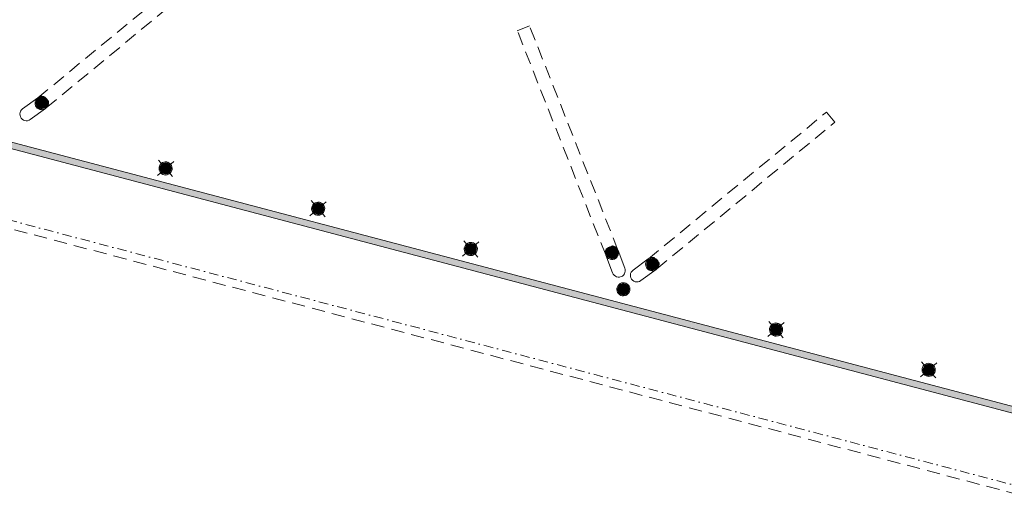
# Model space of a CAD drawing. Header units: millimetres. Extents: x -176817 to 18864955, y -12996033 to 201123.
# Tile 3 of 256: x 42615 to 61328, y -3033 to 6195. Entities that reach past the tile are written whole.
import ezdxf

# ---------------------------------------------------------------- set-up
doc = ezdxf.new("R2010")
doc.units = ezdxf.units.MM
doc.header["$MEASUREMENT"] = 0
for name, pattern in [('Kropki i Kreski', [360, 180, -90, 0, -90]), ('Przerywana', [240, 120, -120]), ('Przerywana długa', [390, 250, -140])]:
    doc.linetypes.add(name, pattern=pattern)
for name, color, linetype in [('822-IST-Brama zachodnia belki', 7, 'Continuous'), ('822-IST-Brama zachodnia słupy', 7, 'Continuous'), ('822-IST-Brama zachodnia ściany', 7, 'Continuous')]:
    doc.layers.add(name, color=color, linetype=linetype)

# ---------------------------------------------------------------- blocks, each defined once
blk = doc.blocks.new('Ściana_22_2', base_point=(33742, 6166))
at = {"layer": '822-IST-Brama zachodnia ściany', "linetype": 'Continuous', "lineweight": 0, "true_color": 0x666666}
blk.add_hatch(color=251, dxfattribs=at).paths.add_polyline_path([(33711, 6050), (62664, -1590), (62694, -1474), (33742, 6166)])
at = {"layer": '822-IST-Brama zachodnia ściany', "color": 254, "linetype": 'Continuous', "lineweight": 0, "true_color": 0xcccccc, "flags": 128}
for points in [[(33742, 6166), (33711, 6050)], [(33711, 6050), (62664, -1590)], [(62694, -1474), (33742, 6166)], [(62664, -1590), (62694, -1474)]]:
    blk.add_lwpolyline(points, dxfattribs=at)
blk = doc.blocks.new('Słup_80_2', base_point=(53998, 1429))
at = {"layer": '822-IST-Brama zachodnia słupy', "linetype": 'Continuous', "lineweight": 0, "true_color": 0x666666}
h = blk.add_hatch(color=251, dxfattribs=at)
h.paths.add_polyline_path([(53755, 1719), (53768, 1694), (53786, 1672), (53808, 1655), (53834, 1644), (53861, 1638), (53889, 1639), (53916, 1646), (53941, 1659), (53962, 1677), (53979, 1699), (53991, 1725), (53996, 1752), (53996, 1780), (53989, 1807), (53976, 1832), (53958, 1854), (53936, 1870), (53910, 1882), (53883, 1887), (53855, 1887), (53828, 1880), (53803, 1867), (53781, 1849), (53764, 1827), (53753, 1801), (53747, 1774), (53748, 1746)])
h.paths.add_polyline_path([(53774, 1726), (53767, 1752), (53768, 1780), (53776, 1806), (53791, 1829), (53810, 1848), (53835, 1861), (53861, 1867), (53889, 1867), (53915, 1859), (53938, 1844), (53957, 1824), (53970, 1800), (53976, 1773), (53975, 1746), (53968, 1720), (53953, 1696), (53933, 1678), (53909, 1665), (53882, 1658), (53855, 1659), (53829, 1667), (53805, 1682), (53787, 1702)], flags=0)
blk.add_hatch(color=251, dxfattribs=at).paths.add_polyline_path([(53774, 1726), (53787, 1702), (53805, 1682), (53829, 1667), (53855, 1659), (53882, 1658), (53909, 1665), (53933, 1678), (53953, 1696), (53968, 1720), (53975, 1746), (53976, 1773), (53970, 1800), (53957, 1824), (53938, 1844), (53915, 1859), (53889, 1867), (53861, 1867), (53835, 1861), (53810, 1848), (53791, 1829), (53776, 1806), (53768, 1780), (53767, 1752)])
at = {"layer": '822-IST-Brama zachodnia słupy', "color": 254, "linetype": 'Przerywana', "lineweight": 0, "true_color": 0xcccccc, "flags": 128}
for points in [[(53752, 1727), (53745, 1754), (53744, 1782), (53750, 1810), (53761, 1835), (53778, 1858), (53799, 1876), (53824, 1889), (53851, 1895), (53879, 1896), (53907, 1891), (53932, 1879), (53955, 1862), (53973, 1841), (53985, 1816), (53992, 1789), (53993, 1761), (53988, 1733), (53976, 1708), (53959, 1685), (53938, 1667), (53913, 1655), (53886, 1648), (53858, 1647), (53830, 1652), (53805, 1664), (53782, 1681), (53764, 1702)], [(53967, 1809), (53973, 1782), (53972, 1755), (53964, 1728), (53950, 1705), (53930, 1686), (53906, 1673), (53879, 1667), (53852, 1668), (53825, 1676), (53802, 1690), (53783, 1710), (53771, 1733), (53770, 1734), (53764, 1761), (53765, 1788), (53773, 1815), (53787, 1838), (53807, 1857), (53831, 1870), (53858, 1876), (53885, 1875), (53912, 1867), (53935, 1853), (53954, 1833), (53966, 1810)]]:
    blk.add_lwpolyline(points, close=True, dxfattribs=at)
at = {"layer": '822-IST-Brama zachodnia słupy', "color": 254, "linetype": 'Continuous', "lineweight": 0, "true_color": 0xcccccc, "flags": 128}
for points in [[(53748, 1746), (53755, 1719), (53768, 1694), (53786, 1672), (53808, 1655), (53834, 1644), (53861, 1638), (53889, 1639), (53916, 1646), (53941, 1659), (53962, 1677), (53979, 1699), (53991, 1725), (53996, 1752), (53996, 1780), (53989, 1807), (53976, 1832), (53958, 1854), (53936, 1870), (53910, 1882), (53883, 1887), (53855, 1887), (53828, 1880), (53803, 1867), (53781, 1849), (53764, 1827), (53753, 1801), (53747, 1774)], [(53767, 1752), (53774, 1726), (53787, 1702), (53805, 1682), (53829, 1667), (53855, 1659), (53882, 1658), (53909, 1665), (53933, 1678), (53953, 1696), (53968, 1720), (53975, 1746), (53976, 1773), (53970, 1800), (53957, 1824), (53938, 1844), (53915, 1859), (53889, 1867), (53861, 1867), (53835, 1861), (53810, 1848), (53791, 1829), (53776, 1806), (53768, 1780)]]:
    blk.add_lwpolyline(points, close=True, dxfattribs=at)
at = {"layer": '822-IST-Brama zachodnia słupy', "color": 254, "linetype": 'Przerywana', "lineweight": 0, "true_color": 0xcccccc, "flags": 128}
for points in [[(53832, 1867), (53858, 1874), (53859, 1874)], [(53859, 1874), (53886, 1873)], [(53886, 1873), (53887, 1873), (53913, 1865)], [(53752, 1727), (53755, 1719)], [(53765, 1758), (53765, 1767), (53766, 1786)], [(53765, 1758), (53771, 1733)], [(53766, 1786), (53772, 1805), (53774, 1812)], [(53771, 1733), (53966, 1810)], [(53774, 1812), (53786, 1833), (53788, 1836)], [(53788, 1836), (53807, 1853), (53808, 1854)], [(53808, 1854), (53831, 1867), (53832, 1867)], [(53913, 1865), (53916, 1862), (53936, 1850)], [(53936, 1850), (53947, 1838), (53955, 1830)], [(53966, 1810), (53955, 1830)], [(53985, 1816), (53989, 1807)]]:
    blk.add_lwpolyline(points, dxfattribs=at)
at = {"layer": '822-IST-Brama zachodnia słupy', "color": 254, "linetype": 'Continuous', "lineweight": 0, "true_color": 0xcccccc, "flags": 128}
for points in [[(53755, 1719), (53881, 1384)], [(53989, 1807), (54115, 1473)], [(54115, 1473), (54122, 1446), (54123, 1418), (54117, 1390), (54106, 1365), (54089, 1342), (54068, 1324), (54043, 1312), (54016, 1305), (53988, 1304), (53960, 1309), (53935, 1321), (53912, 1338), (53894, 1359), (53881, 1384)]]:
    blk.add_lwpolyline(points, dxfattribs=at)
blk = doc.blocks.new('Słup_81_2', base_point=(54346, 1337))
at = {"layer": '822-IST-Brama zachodnia słupy', "linetype": 'Continuous', "lineweight": 0, "true_color": 0x666666}
h = blk.add_hatch(color=251, dxfattribs=at)
h.paths.add_polyline_path([(54561, 1649), (54541, 1630), (54525, 1607), (54514, 1581), (54510, 1553), (54512, 1525), (54520, 1498), (54534, 1474), (54553, 1453), (54576, 1437), (54602, 1427), (54630, 1423), (54658, 1425), (54684, 1433), (54709, 1447), (54729, 1466), (54745, 1489), (54756, 1515), (54760, 1542), (54758, 1570), (54750, 1597), (54736, 1621), (54717, 1642), (54694, 1658), (54668, 1668), (54640, 1673), (54612, 1671), (54586, 1662)])
h.paths.add_polyline_path([(54573, 1632), (54597, 1646), (54624, 1652), (54651, 1651), (54678, 1644), (54701, 1629), (54720, 1610), (54733, 1586), (54739, 1559), (54739, 1532), (54731, 1505), (54717, 1482), (54697, 1463), (54673, 1450), (54646, 1443), (54619, 1444), (54593, 1452), (54569, 1466), (54550, 1486), (54537, 1510), (54531, 1536), (54531, 1564), (54539, 1590), (54553, 1613)], flags=0)
blk.add_hatch(color=251, dxfattribs=at).paths.add_polyline_path([(54573, 1632), (54553, 1613), (54539, 1590), (54531, 1564), (54531, 1536), (54537, 1510), (54550, 1486), (54569, 1466), (54593, 1452), (54619, 1444), (54646, 1443), (54673, 1450), (54697, 1463), (54717, 1482), (54731, 1505), (54739, 1532), (54739, 1559), (54733, 1586), (54720, 1610), (54701, 1629), (54678, 1644), (54651, 1651), (54624, 1652), (54597, 1646)])
at = {"layer": '822-IST-Brama zachodnia słupy', "color": 254, "linetype": 'Continuous', "lineweight": 0, "true_color": 0xcccccc, "flags": 128}
for points in [[(54561, 1649), (54273, 1438)], [(54420, 1236), (54396, 1222), (54369, 1214), (54341, 1212), (54313, 1216), (54287, 1226), (54264, 1242), (54245, 1263), (54232, 1287), (54223, 1314), (54221, 1342), (54226, 1370), (54236, 1396), (54252, 1419), (54273, 1438)], [(54709, 1447), (54420, 1236)]]:
    blk.add_lwpolyline(points, dxfattribs=at)
for points in [[(54510, 1553), (54512, 1525), (54520, 1498), (54534, 1474), (54553, 1453), (54576, 1437), (54602, 1427), (54630, 1423), (54658, 1425), (54684, 1433), (54709, 1447), (54729, 1466), (54745, 1489), (54756, 1515), (54760, 1542), (54758, 1570), (54750, 1597), (54736, 1621), (54717, 1642), (54694, 1658), (54668, 1668), (54640, 1673), (54612, 1671), (54586, 1662), (54561, 1649), (54541, 1630), (54525, 1607), (54514, 1581)], [(54531, 1536), (54537, 1510), (54550, 1486), (54569, 1466), (54593, 1452), (54619, 1444), (54646, 1443), (54673, 1450), (54697, 1463), (54717, 1482), (54731, 1505), (54739, 1532), (54739, 1559), (54733, 1586), (54720, 1610), (54701, 1629), (54678, 1644), (54651, 1651), (54624, 1652), (54597, 1646), (54573, 1632), (54553, 1613), (54539, 1590), (54531, 1564)]]:
    blk.add_lwpolyline(points, close=True, dxfattribs=at)
at = {"layer": '822-IST-Brama zachodnia słupy', "color": 254, "linetype": 'Przerywana', "lineweight": 0, "true_color": 0xcccccc, "flags": 128}
for points in [[(54569, 1654), (54593, 1668), (54620, 1676), (54648, 1678), (54675, 1674), (54701, 1663), (54725, 1648), (54743, 1627), (54757, 1603), (54765, 1576), (54767, 1548), (54763, 1520), (54753, 1494), (54737, 1471), (54716, 1452), (54692, 1438), (54665, 1430), (54637, 1428), (54610, 1432), (54583, 1443), (54560, 1459), (54541, 1479), (54528, 1504), (54519, 1530), (54518, 1558), (54522, 1586), (54532, 1612), (54548, 1635)], [(54576, 1634), (54581, 1638), (54605, 1651), (54631, 1658), (54659, 1657), (54685, 1649), (54708, 1635), (54727, 1615), (54740, 1591), (54747, 1564), (54746, 1537), (54739, 1511), (54724, 1487), (54709, 1473), (54704, 1468), (54680, 1455), (54654, 1449), (54626, 1449), (54600, 1457), (54577, 1471), (54558, 1491), (54545, 1515), (54538, 1542), (54539, 1569), (54546, 1596), (54561, 1619)]]:
    blk.add_lwpolyline(points, close=True, dxfattribs=at)
for points in [[(54569, 1654), (54561, 1649)], [(54576, 1634), (54709, 1473)], [(54579, 1636), (54602, 1649)], [(54629, 1656), (54607, 1650), (54602, 1649)], [(54657, 1655), (54644, 1656), (54629, 1656)], [(54683, 1648), (54675, 1650), (54657, 1655)], [(54706, 1633), (54700, 1637), (54683, 1648)], [(54706, 1633), (54721, 1618), (54725, 1614)], [(54721, 1485), (54729, 1498), (54736, 1509)], [(54725, 1614), (54736, 1594), (54738, 1590)], [(54736, 1509), (54744, 1535)], [(54744, 1566), (54738, 1590)], [(54744, 1566), (54745, 1563)], [(54744, 1536), (54745, 1563)], [(54744, 1535), (54744, 1536)], [(54709, 1473), (54721, 1485)], [(54716, 1452), (54709, 1447)]]:
    blk.add_lwpolyline(points, dxfattribs=at)
blk = doc.blocks.new('Słup_82_2', base_point=(54089, 1072))
at = {"layer": '822-IST-Brama zachodnia słupy', "linetype": 'Continuous', "lineweight": 0, "true_color": 0x666666}
h = blk.add_hatch(color=251, dxfattribs=at)
h.paths.add_polyline_path([(54183, 1153), (54163, 1172), (54138, 1186), (54112, 1194), (54084, 1197), (54056, 1192), (54030, 1182), (54007, 1166), (53988, 1146), (53974, 1121), (53966, 1095), (53964, 1067), (53968, 1039), (53978, 1013), (53994, 990), (54014, 971), (54039, 957), (54065, 949), (54093, 947), (54121, 951), (54147, 961), (54170, 977), (54189, 998), (54203, 1022), (54211, 1049), (54213, 1076), (54209, 1104), (54199, 1130)])
h.paths.add_polyline_path([(54168, 1140), (54183, 1117), (54192, 1091), (54193, 1064), (54188, 1037), (54175, 1013), (54157, 992), (54134, 977), (54108, 968), (54081, 967), (54054, 972), (54030, 985), (54009, 1003), (53994, 1026), (53985, 1052), (53984, 1079), (53989, 1106), (54002, 1131), (54020, 1151), (54043, 1166), (54069, 1175), (54096, 1176), (54123, 1171), (54148, 1158)], flags=0)
blk.add_hatch(color=251, dxfattribs=at).paths.add_polyline_path([(54168, 1140), (54148, 1158), (54123, 1171), (54096, 1176), (54069, 1175), (54043, 1166), (54020, 1151), (54002, 1131), (53989, 1106), (53984, 1079), (53985, 1052), (53994, 1026), (54009, 1003), (54030, 985), (54054, 972), (54081, 967), (54108, 968), (54134, 977), (54157, 992), (54175, 1013), (54188, 1037), (54193, 1064), (54192, 1091), (54183, 1117)])
at = {"layer": '822-IST-Brama zachodnia słupy', "color": 254, "linetype": 'Continuous', "lineweight": 0, "true_color": 0xcccccc, "flags": 128}
for points in [[(53964, 1067), (53968, 1039), (53978, 1013), (53994, 990), (54014, 971), (54039, 957), (54065, 949), (54093, 947), (54121, 951), (54147, 961), (54170, 977), (54189, 998), (54203, 1022), (54211, 1049), (54213, 1076), (54209, 1104), (54199, 1130), (54183, 1153), (54163, 1172), (54138, 1186), (54112, 1194), (54084, 1197), (54056, 1192), (54030, 1182), (54007, 1166), (53988, 1146), (53974, 1121), (53966, 1095)], [(53985, 1052), (53994, 1026), (54009, 1003), (54030, 985), (54054, 972), (54081, 967), (54108, 968), (54134, 977), (54157, 992), (54175, 1013), (54188, 1037), (54193, 1064), (54192, 1091), (54183, 1117), (54168, 1140), (54148, 1158), (54123, 1171), (54096, 1176), (54069, 1175), (54043, 1166), (54020, 1151), (54002, 1131), (53989, 1106), (53984, 1079)]]:
    blk.add_lwpolyline(points, close=True, dxfattribs=at)
at = {"layer": '822-IST-Brama zachodnia słupy', "color": 254, "linetype": 'Przerywana', "lineweight": 0, "true_color": 0xcccccc, "flags": 128}
for points in [[(54183, 1153), (54199, 1130), (54209, 1104), (54213, 1076), (54211, 1049), (54203, 1022), (54189, 998), (54170, 977), (54147, 961), (54121, 951), (54093, 947), (54065, 949), (54039, 957), (54014, 971), (53994, 990), (53978, 1013), (53968, 1039), (53964, 1067), (53966, 1095), (53974, 1121), (53988, 1146), (54007, 1166), (54030, 1182), (54056, 1192), (54084, 1197), (54112, 1194), (54138, 1186), (54163, 1172)], [(54168, 1140), (54183, 1117), (54192, 1091), (54193, 1064), (54188, 1037), (54175, 1013), (54157, 992), (54134, 977), (54108, 968), (54081, 967), (54054, 972), (54030, 985), (54009, 1003), (53994, 1026), (53985, 1052), (53984, 1079), (53989, 1106), (54002, 1131), (54020, 1151), (54043, 1166), (54069, 1175), (54096, 1176), (54123, 1171), (54148, 1158)]]:
    blk.add_lwpolyline(points, close=True, dxfattribs=at)
blk = doc.blocks.new('Słup_84_2', base_point=(42744, 4398))
at = {"layer": '822-IST-Brama zachodnia słupy', "linetype": 'Continuous', "lineweight": 0, "true_color": 0x666666}
h = blk.add_hatch(color=251, dxfattribs=at)
h.paths.add_polyline_path([(42958, 4710), (42938, 4691), (42922, 4668), (42912, 4642), (42907, 4615), (42909, 4587), (42917, 4560), (42931, 4536), (42950, 4515), (42973, 4499), (42999, 4489), (43027, 4484), (43055, 4486), (43082, 4495), (43106, 4508), (43127, 4527), (43142, 4550), (43153, 4576), (43157, 4604), (43155, 4632), (43147, 4659), (43133, 4683), (43114, 4704), (43091, 4720), (43065, 4730), (43037, 4734), (43010, 4732), (42983, 4724)])
h.paths.add_polyline_path([(42970, 4694), (42994, 4707), (43021, 4714), (43048, 4713), (43075, 4705), (43098, 4691), (43117, 4671), (43130, 4647), (43137, 4621), (43136, 4593), (43128, 4567), (43114, 4544), (43094, 4525), (43070, 4511), (43043, 4505), (43016, 4506), (42990, 4513), (42966, 4528), (42947, 4547), (42934, 4571), (42928, 4598), (42928, 4625), (42936, 4652), (42950, 4675)], flags=0)
blk.add_hatch(color=251, dxfattribs=at).paths.add_polyline_path([(42970, 4694), (42950, 4675), (42936, 4652), (42928, 4625), (42928, 4598), (42934, 4571), (42947, 4547), (42966, 4528), (42990, 4513), (43016, 4506), (43043, 4505), (43070, 4511), (43094, 4525), (43114, 4544), (43128, 4567), (43136, 4593), (43137, 4621), (43130, 4647), (43117, 4671), (43098, 4691), (43075, 4705), (43048, 4713), (43021, 4714), (42994, 4707)])
at = {"layer": '822-IST-Brama zachodnia słupy', "color": 254, "linetype": 'Continuous', "lineweight": 0, "true_color": 0xcccccc, "flags": 128}
for points in [[(42958, 4710), (42670, 4499)], [(42817, 4297), (42793, 4284), (42766, 4275), (42738, 4273), (42711, 4278), (42685, 4288), (42662, 4304), (42643, 4325), (42629, 4349), (42621, 4376), (42619, 4404), (42623, 4431), (42633, 4457), (42649, 4480), (42670, 4499)], [(43106, 4508), (42817, 4297)]]:
    blk.add_lwpolyline(points, dxfattribs=at)
for points in [[(42907, 4615), (42909, 4587), (42917, 4560), (42931, 4536), (42950, 4515), (42973, 4499), (42999, 4489), (43027, 4484), (43055, 4486), (43082, 4495), (43106, 4508), (43127, 4527), (43142, 4550), (43153, 4576), (43157, 4604), (43155, 4632), (43147, 4659), (43133, 4683), (43114, 4704), (43091, 4720), (43065, 4730), (43037, 4734), (43010, 4732), (42983, 4724), (42958, 4710), (42938, 4691), (42922, 4668), (42912, 4642)], [(42928, 4598), (42934, 4571), (42947, 4547), (42966, 4528), (42990, 4513), (43016, 4506), (43043, 4505), (43070, 4511), (43094, 4525), (43114, 4544), (43128, 4567), (43136, 4593), (43137, 4621), (43130, 4647), (43117, 4671), (43098, 4691), (43075, 4705), (43048, 4713), (43021, 4714), (42994, 4707), (42970, 4694), (42950, 4675), (42936, 4652), (42928, 4625)]]:
    blk.add_lwpolyline(points, close=True, dxfattribs=at)
at = {"layer": '822-IST-Brama zachodnia słupy', "color": 254, "linetype": 'Przerywana', "lineweight": 0, "true_color": 0xcccccc, "flags": 128}
for points in [[(42966, 4716), (42990, 4730), (43017, 4738), (43045, 4740), (43073, 4735), (43099, 4725), (43122, 4709), (43141, 4689), (43155, 4664), (43163, 4638), (43165, 4610), (43160, 4582), (43150, 4556), (43134, 4533), (43113, 4514), (43089, 4500), (43062, 4492), (43034, 4490), (43007, 4494), (42981, 4505), (42958, 4520), (42939, 4541), (42925, 4565), (42917, 4592), (42915, 4620), (42919, 4648), (42929, 4674), (42945, 4697)], [(42973, 4695), (42978, 4700), (43002, 4713), (43028, 4719), (43056, 4719), (43082, 4711), (43106, 4697), (43124, 4677), (43138, 4653), (43144, 4626), (43143, 4599), (43136, 4572), (43121, 4549), (43106, 4534), (43102, 4530), (43078, 4517), (43051, 4510), (43023, 4511), (42997, 4519), (42974, 4533), (42955, 4553), (42942, 4577), (42935, 4603), (42936, 4631), (42944, 4657), (42958, 4681)]]:
    blk.add_lwpolyline(points, close=True, dxfattribs=at)
for points in [[(42966, 4716), (42958, 4710)], [(42973, 4695), (43106, 4534)], [(42976, 4698), (42999, 4711)], [(43026, 4718), (43004, 4712), (42999, 4711)], [(43054, 4717), (43041, 4717), (43026, 4718)], [(43080, 4709), (43072, 4712), (43054, 4717)], [(43104, 4695), (43098, 4699), (43080, 4709)], [(43104, 4695), (43118, 4680), (43122, 4675)], [(43106, 4535), (43119, 4547)], [(43113, 4514), (43106, 4508)], [(43119, 4547), (43127, 4560), (43133, 4571)], [(43122, 4675), (43133, 4656), (43136, 4651)], [(43133, 4571), (43141, 4597)], [(43141, 4628), (43136, 4651)], [(43141, 4628), (43142, 4625)], [(43141, 4598), (43142, 4625)], [(43141, 4597), (43141, 4598)]]:
    blk.add_lwpolyline(points, dxfattribs=at)
blk = doc.blocks.new('Słup_93_2', base_point=(45386, 3368))
at = {"layer": '822-IST-Brama zachodnia słupy', "linetype": 'Continuous', "lineweight": 0, "true_color": 0x666666}
h = blk.add_hatch(color=251, dxfattribs=at)
h.paths.add_polyline_path([(45481, 3450), (45461, 3469), (45436, 3483), (45410, 3491), (45382, 3493), (45354, 3489), (45328, 3478), (45305, 3463), (45286, 3442), (45272, 3418), (45264, 3391), (45262, 3363), (45266, 3335), (45276, 3309), (45292, 3286), (45312, 3267), (45337, 3253), (45363, 3245), (45391, 3243), (45419, 3247), (45445, 3257), (45468, 3273), (45487, 3294), (45501, 3318), (45509, 3345), (45511, 3373), (45507, 3400), (45497, 3426)])
h.paths.add_polyline_path([(45466, 3436), (45481, 3414), (45490, 3388), (45491, 3360), (45486, 3333), (45473, 3309), (45455, 3288), (45432, 3273), (45406, 3265), (45379, 3263), (45352, 3269), (45327, 3281), (45307, 3299), (45292, 3322), (45283, 3348), (45282, 3376), (45287, 3402), (45300, 3427), (45318, 3447), (45341, 3462), (45367, 3471), (45394, 3473), (45421, 3467), (45445, 3455)], flags=0)
blk.add_hatch(color=251, dxfattribs=at).paths.add_polyline_path([(45466, 3436), (45445, 3455), (45421, 3467), (45394, 3473), (45367, 3471), (45341, 3462), (45318, 3447), (45300, 3427), (45287, 3402), (45282, 3376), (45283, 3348), (45292, 3322), (45307, 3299), (45327, 3281), (45352, 3269), (45379, 3263), (45406, 3265), (45432, 3273), (45455, 3288), (45473, 3309), (45486, 3333), (45491, 3360), (45490, 3388), (45481, 3414)])
at = {"layer": '822-IST-Brama zachodnia słupy', "color": 254, "linetype": 'Continuous', "lineweight": 0, "true_color": 0xcccccc}
for p, q in [((45334, 3428), (45253, 3523)), ((45447, 3420), (45542, 3502)), ((45326, 3316), (45231, 3234)), ((45439, 3307), (45520, 3213))]:
    blk.add_line(p, q, dxfattribs=at)
at = {"layer": '822-IST-Brama zachodnia słupy', "color": 254, "linetype": 'Continuous', "lineweight": 0, "true_color": 0xcccccc, "flags": 128}
for points in [[(45262, 3363), (45266, 3335), (45276, 3309), (45292, 3286), (45312, 3267), (45337, 3253), (45363, 3245), (45391, 3243), (45419, 3247), (45445, 3257), (45468, 3273), (45487, 3294), (45501, 3318), (45509, 3345), (45511, 3373), (45507, 3400), (45497, 3426), (45481, 3450), (45461, 3469), (45436, 3483), (45410, 3491), (45382, 3493), (45354, 3489), (45328, 3478), (45305, 3463), (45286, 3442), (45272, 3418), (45264, 3391)], [(45283, 3348), (45292, 3322), (45307, 3299), (45327, 3281), (45352, 3269), (45379, 3263), (45406, 3265), (45432, 3273), (45455, 3288), (45473, 3309), (45486, 3333), (45491, 3360), (45490, 3388), (45481, 3414), (45466, 3436), (45445, 3455), (45421, 3467), (45394, 3473), (45367, 3471), (45341, 3462), (45318, 3447), (45300, 3427), (45287, 3402), (45282, 3376)]]:
    blk.add_lwpolyline(points, close=True, dxfattribs=at)
at = {"layer": '822-IST-Brama zachodnia słupy', "color": 254, "linetype": 'Przerywana', "lineweight": 0, "true_color": 0xcccccc, "flags": 128}
for points in [[(45481, 3450), (45497, 3426), (45507, 3400), (45511, 3373), (45509, 3345), (45501, 3318), (45487, 3294), (45468, 3273), (45445, 3257), (45419, 3247), (45391, 3243), (45363, 3245), (45337, 3253), (45312, 3267), (45292, 3286), (45276, 3309), (45266, 3335), (45262, 3363), (45264, 3391), (45272, 3418), (45286, 3442), (45305, 3463), (45328, 3478), (45354, 3489), (45382, 3493), (45410, 3491), (45436, 3483), (45461, 3469)], [(45466, 3436), (45481, 3414), (45490, 3388), (45491, 3360), (45486, 3333), (45473, 3309), (45455, 3288), (45432, 3273), (45406, 3265), (45379, 3263), (45352, 3269), (45327, 3281), (45307, 3299), (45292, 3322), (45283, 3348), (45282, 3376), (45287, 3402), (45300, 3427), (45318, 3447), (45341, 3462), (45367, 3471), (45394, 3473), (45421, 3467), (45445, 3455)]]:
    blk.add_lwpolyline(points, close=True, dxfattribs=at)
at = {"layer": '822-IST-Brama zachodnia słupy', "color": 254, "linetype": 'Continuous', "lineweight": 0, "true_color": 0xcccccc}
blk.add_point((45386, 3368), dxfattribs=at)
blk = doc.blocks.new('Słup_94_2', base_point=(48287, 2602))
at = {"layer": '822-IST-Brama zachodnia słupy', "linetype": 'Continuous', "lineweight": 0, "true_color": 0x666666}
h = blk.add_hatch(color=251, dxfattribs=at)
h.paths.add_polyline_path([(48382, 2684), (48361, 2703), (48337, 2717), (48310, 2725), (48282, 2727), (48255, 2723), (48229, 2713), (48205, 2697), (48186, 2677), (48172, 2652), (48164, 2626), (48162, 2598), (48166, 2570), (48177, 2544), (48192, 2521), (48213, 2502), (48237, 2488), (48264, 2480), (48292, 2478), (48320, 2482), (48346, 2492), (48369, 2508), (48388, 2528), (48402, 2553), (48410, 2579), (48412, 2607), (48408, 2635), (48398, 2661)])
h.paths.add_polyline_path([(48367, 2671), (48382, 2648), (48390, 2622), (48392, 2595), (48386, 2568), (48374, 2543), (48356, 2523), (48333, 2508), (48307, 2499), (48279, 2498), (48253, 2503), (48228, 2516), (48208, 2534), (48193, 2557), (48184, 2583), (48182, 2610), (48188, 2637), (48200, 2662), (48219, 2682), (48241, 2697), (48267, 2706), (48295, 2707), (48322, 2702), (48346, 2689)], flags=0)
blk.add_hatch(color=251, dxfattribs=at).paths.add_polyline_path([(48367, 2671), (48346, 2689), (48322, 2702), (48295, 2707), (48267, 2706), (48241, 2697), (48219, 2682), (48200, 2662), (48188, 2637), (48182, 2610), (48184, 2583), (48193, 2557), (48208, 2534), (48228, 2516), (48253, 2503), (48279, 2498), (48307, 2499), (48333, 2508), (48356, 2523), (48374, 2543), (48386, 2568), (48392, 2595), (48390, 2622), (48382, 2648)])
at = {"layer": '822-IST-Brama zachodnia słupy', "color": 254, "linetype": 'Continuous', "lineweight": 0, "true_color": 0xcccccc}
for p, q in [((48235, 2663), (48153, 2758)), ((48348, 2655), (48442, 2736)), ((48227, 2550), (48132, 2469)), ((48339, 2542), (48421, 2447))]:
    blk.add_line(p, q, dxfattribs=at)
at = {"layer": '822-IST-Brama zachodnia słupy', "color": 254, "linetype": 'Continuous', "lineweight": 0, "true_color": 0xcccccc, "flags": 128}
for points in [[(48162, 2598), (48166, 2570), (48177, 2544), (48192, 2521), (48213, 2502), (48237, 2488), (48264, 2480), (48292, 2478), (48320, 2482), (48346, 2492), (48369, 2508), (48388, 2528), (48402, 2553), (48410, 2579), (48412, 2607), (48408, 2635), (48398, 2661), (48382, 2684), (48361, 2703), (48337, 2717), (48310, 2725), (48282, 2727), (48255, 2723), (48229, 2713), (48205, 2697), (48186, 2677), (48172, 2652), (48164, 2626)], [(48184, 2583), (48193, 2557), (48208, 2534), (48228, 2516), (48253, 2503), (48279, 2498), (48307, 2499), (48333, 2508), (48356, 2523), (48374, 2543), (48386, 2568), (48392, 2595), (48390, 2622), (48382, 2648), (48367, 2671), (48346, 2689), (48322, 2702), (48295, 2707), (48267, 2706), (48241, 2697), (48219, 2682), (48200, 2662), (48188, 2637), (48182, 2610)]]:
    blk.add_lwpolyline(points, close=True, dxfattribs=at)
at = {"layer": '822-IST-Brama zachodnia słupy', "color": 254, "linetype": 'Przerywana', "lineweight": 0, "true_color": 0xcccccc, "flags": 128}
for points in [[(48382, 2684), (48398, 2661), (48408, 2635), (48412, 2607), (48410, 2579), (48402, 2553), (48388, 2528), (48369, 2508), (48346, 2492), (48320, 2482), (48292, 2478), (48264, 2480), (48237, 2488), (48213, 2502), (48192, 2521), (48177, 2544), (48166, 2570), (48162, 2598), (48164, 2626), (48172, 2652), (48186, 2677), (48205, 2697), (48229, 2713), (48255, 2723), (48282, 2727), (48310, 2725), (48337, 2717), (48361, 2703)], [(48367, 2671), (48382, 2648), (48390, 2622), (48392, 2595), (48386, 2568), (48374, 2543), (48356, 2523), (48333, 2508), (48307, 2499), (48279, 2498), (48253, 2503), (48228, 2516), (48208, 2534), (48193, 2557), (48184, 2583), (48182, 2610), (48188, 2637), (48200, 2662), (48219, 2682), (48241, 2697), (48267, 2706), (48295, 2707), (48322, 2702), (48346, 2689)]]:
    blk.add_lwpolyline(points, close=True, dxfattribs=at)
at = {"layer": '822-IST-Brama zachodnia słupy', "color": 254, "linetype": 'Continuous', "lineweight": 0, "true_color": 0xcccccc}
blk.add_point((48287, 2602), dxfattribs=at)
blk = doc.blocks.new('Słup_95_2', base_point=(51188, 1837))
at = {"layer": '822-IST-Brama zachodnia słupy', "linetype": 'Continuous', "lineweight": 0, "true_color": 0x666666}
h = blk.add_hatch(color=251, dxfattribs=at)
h.paths.add_polyline_path([(51282, 1919), (51262, 1938), (51238, 1952), (51211, 1960), (51183, 1962), (51155, 1958), (51129, 1947), (51106, 1932), (51087, 1911), (51073, 1887), (51065, 1860), (51063, 1832), (51067, 1805), (51077, 1779), (51093, 1755), (51114, 1736), (51138, 1722), (51165, 1714), (51193, 1712), (51220, 1716), (51246, 1727), (51269, 1742), (51288, 1763), (51302, 1787), (51311, 1814), (51313, 1842), (51309, 1870), (51298, 1896)])
h.paths.add_polyline_path([(51267, 1906), (51282, 1883), (51291, 1857), (51293, 1829), (51287, 1802), (51275, 1778), (51256, 1758), (51234, 1742), (51207, 1734), (51180, 1732), (51153, 1738), (51129, 1750), (51108, 1768), (51093, 1791), (51085, 1817), (51083, 1845), (51089, 1872), (51101, 1896), (51119, 1917), (51142, 1932), (51168, 1940), (51196, 1942), (51222, 1936), (51247, 1924)], flags=0)
blk.add_hatch(color=251, dxfattribs=at).paths.add_polyline_path([(51267, 1906), (51247, 1924), (51222, 1936), (51196, 1942), (51168, 1940), (51142, 1932), (51119, 1917), (51101, 1896), (51089, 1872), (51083, 1845), (51085, 1817), (51093, 1791), (51108, 1768), (51129, 1750), (51153, 1738), (51180, 1732), (51207, 1734), (51234, 1742), (51256, 1758), (51275, 1778), (51287, 1802), (51293, 1829), (51291, 1857), (51282, 1883)])
at = {"layer": '822-IST-Brama zachodnia słupy', "color": 254, "linetype": 'Continuous', "lineweight": 0, "true_color": 0xcccccc}
for p, q in [((51136, 1898), (51054, 1992)), ((51248, 1889), (51343, 1971)), ((51127, 1785), (51033, 1703)), ((51240, 1776), (51322, 1682))]:
    blk.add_line(p, q, dxfattribs=at)
at = {"layer": '822-IST-Brama zachodnia słupy', "color": 254, "linetype": 'Continuous', "lineweight": 0, "true_color": 0xcccccc, "flags": 128}
for points in [[(51063, 1832), (51067, 1805), (51077, 1779), (51093, 1755), (51114, 1736), (51138, 1722), (51165, 1714), (51193, 1712), (51220, 1716), (51246, 1727), (51269, 1742), (51288, 1763), (51302, 1787), (51311, 1814), (51313, 1842), (51309, 1870), (51298, 1896), (51282, 1919), (51262, 1938), (51238, 1952), (51211, 1960), (51183, 1962), (51155, 1958), (51129, 1947), (51106, 1932), (51087, 1911), (51073, 1887), (51065, 1860)], [(51085, 1817), (51093, 1791), (51108, 1768), (51129, 1750), (51153, 1738), (51180, 1732), (51207, 1734), (51234, 1742), (51256, 1758), (51275, 1778), (51287, 1802), (51293, 1829), (51291, 1857), (51282, 1883), (51267, 1906), (51247, 1924), (51222, 1936), (51196, 1942), (51168, 1940), (51142, 1932), (51119, 1917), (51101, 1896), (51089, 1872), (51083, 1845)]]:
    blk.add_lwpolyline(points, close=True, dxfattribs=at)
at = {"layer": '822-IST-Brama zachodnia słupy', "color": 254, "linetype": 'Przerywana', "lineweight": 0, "true_color": 0xcccccc, "flags": 128}
for points in [[(51282, 1919), (51298, 1896), (51309, 1870), (51313, 1842), (51311, 1814), (51302, 1787), (51288, 1763), (51269, 1742), (51246, 1727), (51220, 1716), (51193, 1712), (51165, 1714), (51138, 1722), (51114, 1736), (51093, 1755), (51077, 1779), (51067, 1805), (51063, 1832), (51065, 1860), (51073, 1887), (51087, 1911), (51106, 1932), (51129, 1947), (51155, 1958), (51183, 1962), (51211, 1960), (51238, 1952), (51262, 1938)], [(51267, 1906), (51282, 1883), (51291, 1857), (51293, 1829), (51287, 1802), (51275, 1778), (51256, 1758), (51234, 1742), (51207, 1734), (51180, 1732), (51153, 1738), (51129, 1750), (51108, 1768), (51093, 1791), (51085, 1817), (51083, 1845), (51089, 1872), (51101, 1896), (51119, 1917), (51142, 1932), (51168, 1940), (51196, 1942), (51222, 1936), (51247, 1924)]]:
    blk.add_lwpolyline(points, close=True, dxfattribs=at)
at = {"layer": '822-IST-Brama zachodnia słupy', "color": 254, "linetype": 'Continuous', "lineweight": 0, "true_color": 0xcccccc}
blk.add_point((51188, 1837), dxfattribs=at)
blk = doc.blocks.new('Słup_96_2', base_point=(56989, 306))
at = {"layer": '822-IST-Brama zachodnia słupy', "linetype": 'Continuous', "lineweight": 0, "true_color": 0x666666}
h = blk.add_hatch(color=251, dxfattribs=at)
h.paths.add_polyline_path([(57084, 388), (57063, 407), (57039, 421), (57012, 429), (56984, 431), (56957, 427), (56931, 417), (56908, 401), (56889, 380), (56875, 356), (56866, 329), (56864, 301), (56869, 274), (56879, 248), (56895, 225), (56915, 206), (56939, 192), (56966, 183), (56994, 181), (57022, 185), (57048, 196), (57071, 212), (57090, 232), (57104, 256), (57112, 283), (57114, 311), (57110, 339), (57100, 365)])
h.paths.add_polyline_path([(57069, 375), (57084, 352), (57092, 326), (57094, 298), (57088, 272), (57076, 247), (57058, 227), (57035, 212), (57009, 203), (56982, 201), (56955, 207), (56930, 219), (56910, 238), (56895, 261), (56886, 287), (56885, 314), (56890, 341), (56902, 365), (56921, 386), (56944, 401), (56970, 409), (56997, 411), (57024, 405), (57048, 393)], flags=0)
blk.add_hatch(color=251, dxfattribs=at).paths.add_polyline_path([(57069, 375), (57048, 393), (57024, 405), (56997, 411), (56970, 409), (56944, 401), (56921, 386), (56902, 365), (56890, 341), (56885, 314), (56886, 287), (56895, 261), (56910, 238), (56930, 219), (56955, 207), (56982, 201), (57009, 203), (57035, 212), (57058, 227), (57076, 247), (57088, 272), (57094, 298), (57092, 326), (57084, 352)])
at = {"layer": '822-IST-Brama zachodnia słupy', "color": 254, "linetype": 'Continuous', "lineweight": 0, "true_color": 0xcccccc}
for p, q in [((56937, 367), (56855, 461)), ((57050, 358), (57144, 440)), ((56929, 254), (56834, 172)), ((57042, 246), (57123, 151))]:
    blk.add_line(p, q, dxfattribs=at)
at = {"layer": '822-IST-Brama zachodnia słupy', "color": 254, "linetype": 'Continuous', "lineweight": 0, "true_color": 0xcccccc, "flags": 128}
for points in [[(56864, 301), (56869, 274), (56879, 248), (56895, 225), (56915, 206), (56939, 192), (56966, 183), (56994, 181), (57022, 185), (57048, 196), (57071, 212), (57090, 232), (57104, 256), (57112, 283), (57114, 311), (57110, 339), (57100, 365), (57084, 388), (57063, 407), (57039, 421), (57012, 429), (56984, 431), (56957, 427), (56931, 417), (56908, 401), (56889, 380), (56875, 356), (56866, 329)], [(56886, 287), (56895, 261), (56910, 238), (56930, 219), (56955, 207), (56982, 201), (57009, 203), (57035, 212), (57058, 227), (57076, 247), (57088, 272), (57094, 298), (57092, 326), (57084, 352), (57069, 375), (57048, 393), (57024, 405), (56997, 411), (56970, 409), (56944, 401), (56921, 386), (56902, 365), (56890, 341), (56885, 314)]]:
    blk.add_lwpolyline(points, close=True, dxfattribs=at)
at = {"layer": '822-IST-Brama zachodnia słupy', "color": 254, "linetype": 'Przerywana', "lineweight": 0, "true_color": 0xcccccc, "flags": 128}
for points in [[(57084, 388), (57100, 365), (57110, 339), (57114, 311), (57112, 283), (57104, 256), (57090, 232), (57071, 212), (57048, 196), (57022, 185), (56994, 181), (56966, 183), (56939, 192), (56915, 206), (56895, 225), (56879, 248), (56869, 274), (56864, 301), (56866, 329), (56875, 356), (56889, 380), (56908, 401), (56931, 417), (56957, 427), (56984, 431), (57012, 429), (57039, 421), (57063, 407)], [(57069, 375), (57084, 352), (57092, 326), (57094, 298), (57088, 272), (57076, 247), (57058, 227), (57035, 212), (57009, 203), (56982, 201), (56955, 207), (56930, 219), (56910, 238), (56895, 261), (56886, 287), (56885, 314), (56890, 341), (56902, 365), (56921, 386), (56944, 401), (56970, 409), (56997, 411), (57024, 405), (57048, 393)]]:
    blk.add_lwpolyline(points, close=True, dxfattribs=at)
at = {"layer": '822-IST-Brama zachodnia słupy', "color": 254, "linetype": 'Continuous', "lineweight": 0, "true_color": 0xcccccc}
blk.add_point((56989, 306), dxfattribs=at)
blk = doc.blocks.new('Słup_97_2', base_point=(59890, -459))
at = {"layer": '822-IST-Brama zachodnia słupy', "linetype": 'Continuous', "lineweight": 0, "true_color": 0x666666}
h = blk.add_hatch(color=251, dxfattribs=at)
h.paths.add_polyline_path([(59985, -378), (59964, -359), (59940, -345), (59913, -336), (59885, -334), (59857, -339), (59831, -349), (59808, -365), (59789, -385), (59775, -409), (59767, -436), (59765, -464), (59769, -492), (59780, -518), (59795, -541), (59816, -560), (59840, -574), (59867, -582), (59895, -584), (59922, -580), (59949, -570), (59972, -554), (59991, -533), (60005, -509), (60013, -482), (60015, -454), (60011, -427), (60000, -401)])
h.paths.add_polyline_path([(59969, -391), (59985, -414), (59993, -440), (59995, -467), (59989, -494), (59977, -518), (59959, -539), (59936, -554), (59910, -562), (59882, -564), (59855, -558), (59831, -546), (59810, -528), (59795, -505), (59787, -479), (59785, -452), (59791, -425), (59803, -400), (59821, -380), (59844, -365), (59870, -356), (59898, -355), (59925, -360), (59949, -372)], flags=0)
blk.add_hatch(color=251, dxfattribs=at).paths.add_polyline_path([(59969, -391), (59949, -372), (59925, -360), (59898, -355), (59870, -356), (59844, -365), (59821, -380), (59803, -400), (59791, -425), (59785, -452), (59787, -479), (59795, -505), (59810, -528), (59831, -546), (59855, -558), (59882, -564), (59910, -562), (59936, -554), (59959, -539), (59977, -518), (59989, -494), (59995, -467), (59993, -440), (59985, -414)])
at = {"layer": '822-IST-Brama zachodnia słupy', "color": 254, "linetype": 'Continuous', "lineweight": 0, "true_color": 0xcccccc}
for p, q in [((59838, -399), (59756, -304)), ((59951, -407), (60045, -325)), ((59829, -511), (59735, -593)), ((59942, -520), (60024, -614))]:
    blk.add_line(p, q, dxfattribs=at)
at = {"layer": '822-IST-Brama zachodnia słupy', "color": 254, "linetype": 'Continuous', "lineweight": 0, "true_color": 0xcccccc, "flags": 128}
for points in [[(59765, -464), (59769, -492), (59780, -518), (59795, -541), (59816, -560), (59840, -574), (59867, -582), (59895, -584), (59922, -580), (59949, -570), (59972, -554), (59991, -533), (60005, -509), (60013, -482), (60015, -454), (60011, -427), (60000, -401), (59985, -378), (59964, -359), (59940, -345), (59913, -336), (59885, -334), (59857, -339), (59831, -349), (59808, -365), (59789, -385), (59775, -409), (59767, -436)], [(59787, -479), (59795, -505), (59810, -528), (59831, -546), (59855, -558), (59882, -564), (59910, -562), (59936, -554), (59959, -539), (59977, -518), (59989, -494), (59995, -467), (59993, -440), (59985, -414), (59969, -391), (59949, -372), (59925, -360), (59898, -355), (59870, -356), (59844, -365), (59821, -380), (59803, -400), (59791, -425), (59785, -452)]]:
    blk.add_lwpolyline(points, close=True, dxfattribs=at)
at = {"layer": '822-IST-Brama zachodnia słupy', "color": 254, "linetype": 'Przerywana', "lineweight": 0, "true_color": 0xcccccc, "flags": 128}
for points in [[(59985, -378), (60000, -401), (60011, -427), (60015, -454), (60013, -482), (60005, -509), (59991, -533), (59972, -554), (59949, -570), (59922, -580), (59895, -584), (59867, -582), (59840, -574), (59816, -560), (59795, -541), (59780, -518), (59769, -492), (59765, -464), (59767, -436), (59775, -409), (59789, -385), (59808, -365), (59831, -349), (59857, -339), (59885, -334), (59913, -336), (59940, -345), (59964, -359)], [(59969, -391), (59985, -414), (59993, -440), (59995, -467), (59989, -494), (59977, -518), (59959, -539), (59936, -554), (59910, -562), (59882, -564), (59855, -558), (59831, -546), (59810, -528), (59795, -505), (59787, -479), (59785, -452), (59791, -425), (59803, -400), (59821, -380), (59844, -365), (59870, -356), (59898, -355), (59925, -360), (59949, -372)]]:
    blk.add_lwpolyline(points, close=True, dxfattribs=at)
at = {"layer": '822-IST-Brama zachodnia słupy', "color": 254, "linetype": 'Continuous', "lineweight": 0, "true_color": 0xcccccc}
blk.add_point((59890, -459), dxfattribs=at)
blk = doc.blocks.new('Belka_31_2', base_point=(62404, -2886))
at = {"layer": '822-IST-Brama zachodnia belki', "color": 254, "linetype": 'Kropki i Kreski', "lineweight": 0, "true_color": 0xcccccc}
blk.add_line((62404, -2886), (33300, 4794), dxfattribs=at)
blk = doc.blocks.new('Belka_69_2', base_point=(54642, 1553))
at = {"layer": '822-IST-Brama zachodnia belki', "color": 254, "linetype": 'Przerywana długa', "lineweight": 0, "true_color": 0xcccccc}
for p, q in [((54563, 1650), (57947, 4438)), ((58106, 4246), (57947, 4438)), ((54722, 1457), (58106, 4246)), ((54722, 1457), (54563, 1650))]:
    blk.add_line(p, q, dxfattribs=at)
blk = doc.blocks.new('Belka_70_2', base_point=(53869, 1772))
at = {"layer": '822-IST-Brama zachodnia belki', "color": 254, "linetype": 'Przerywana długa', "lineweight": 0, "true_color": 0xcccccc}
for p, q in [((52305, 6077), (52073, 5986)), ((53985, 1817), (52305, 6077)), ((53752, 1726), (52073, 5986)), ((53985, 1817), (53752, 1726))]:
    blk.add_line(p, q, dxfattribs=at)
blk = doc.blocks.new('Belka_71_2', base_point=(43040, 4615))
at = {"layer": '822-IST-Brama zachodnia belki', "color": 254, "linetype": 'Przerywana długa', "lineweight": 0, "true_color": 0xcccccc}
for p, q in [((42960, 4711), (46344, 7500)), ((46503, 7307), (46344, 7500)), ((43119, 4518), (46503, 7307)), ((43119, 4518), (42960, 4711))]:
    blk.add_line(p, q, dxfattribs=at)
blk = doc.blocks.new('Belka_75_2', base_point=(62404, -2886))
at = {"layer": '822-IST-Brama zachodnia belki', "color": 254, "linetype": 'Przerywana długa', "lineweight": 0, "true_color": 0xcccccc}
for p, q in [((33300, 4792), (33261, 4646)), ((62365, -3033), (33261, 4646)), ((62403, -2888), (62365, -3033))]:
    blk.add_line(p, q, dxfattribs=at)
at = {"layer": '822-IST-Brama zachodnia belki', "color": 254, "linetype": 'Kropki i Kreski', "lineweight": 0, "true_color": 0xcccccc}
blk.add_line((62404, -2886), (33300, 4794), dxfattribs=at)

msp = doc.modelspace()

# ---------------------------------------------------------------- block references
at = {"layer": '822-IST-Brama zachodnia belki', "color": 254, "lineweight": 0, "true_color": 0xcccccc}
for name, p in [('Belka_31_2', (62403.97, -2886.12)), ('Belka_71_2', (43039.64, 4614.8)), ('Belka_70_2', (53868.55, 1771.51)), ('Belka_75_2', (62403.97, -2886.12)), ('Belka_69_2', (54642.49, 1553.1))]:
    msp.add_blockref(name, p, dxfattribs=at)
at = {"layer": '822-IST-Brama zachodnia słupy', "color": 254, "lineweight": 0, "true_color": 0xcccccc}
for name, p in [('Słup_84_2', (42743.6, 4398.41)), ('Słup_93_2', (45386.41, 3367.9)), ('Słup_94_2', (48287.13, 2602.47)), ('Słup_95_2', (51187.84, 1837.05)), ('Słup_80_2', (53998.36, 1428.56)), ('Słup_81_2', (54346.44, 1336.71)), ('Słup_82_2', (54088.55, 1071.62)), ('Słup_96_2', (56989.26, 306.2)), ('Słup_97_2', (59889.97, -459.23))]:
    msp.add_blockref(name, p, dxfattribs=at)
at = {"layer": '822-IST-Brama zachodnia ściany', "color": 254, "lineweight": 0, "true_color": 0xcccccc}
msp.add_blockref('Ściana_22_2', (33741.77, 6165.74), dxfattribs=at)

doc.saveas('drawing.dxf')
